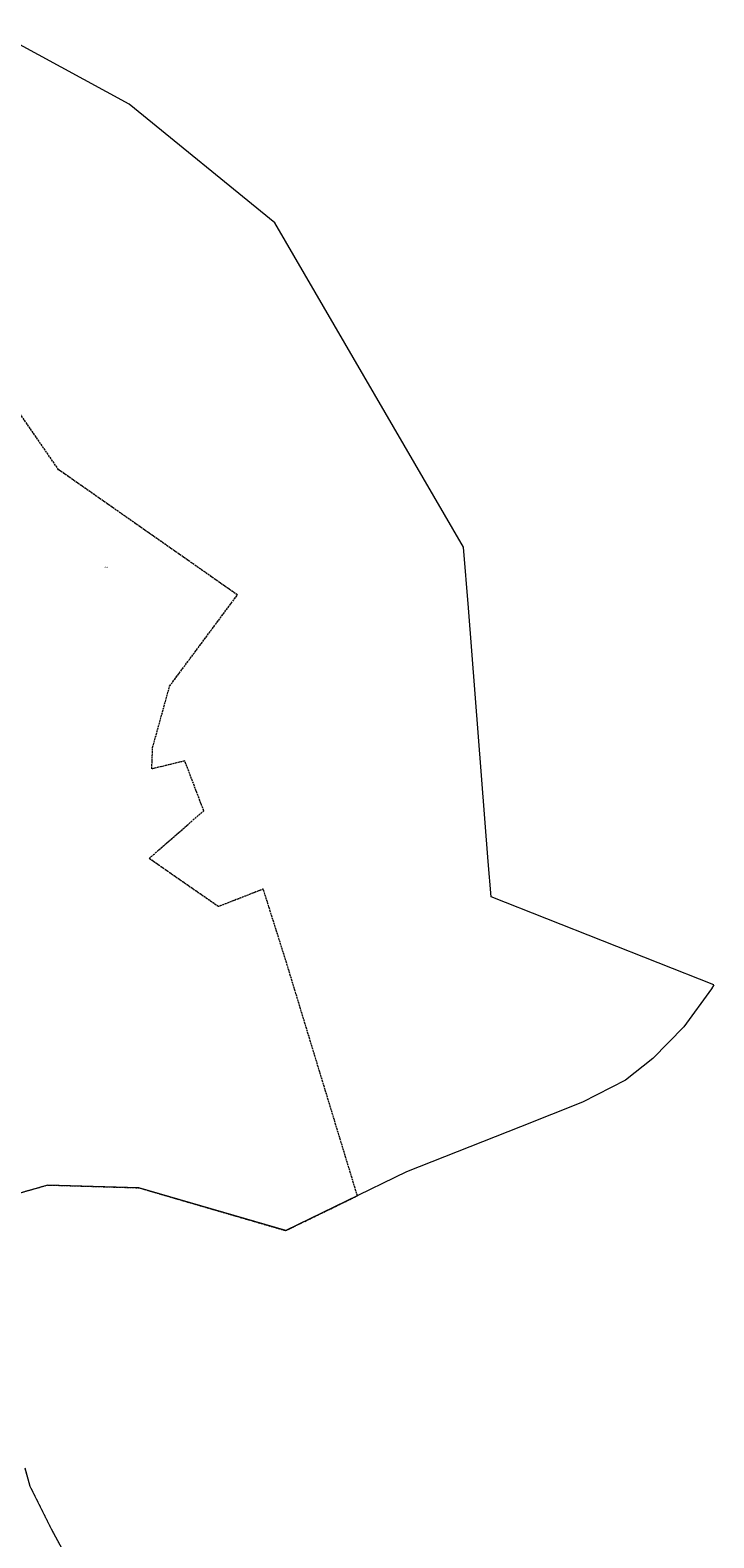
# Model space of a CAD drawing. Header units: metres. Extents: x 5550386 to 5551997, y 5954078 to 5957813.
# Tile 15 of 16: x 5551479 to 5551997, y 5955379 to 5956521. Entities that reach past the tile are written whole.
import ezdxf
from ezdxf.enums import TextEntityAlignment as Align

# ---------------------------------------------------------------- set-up
doc = ezdxf.new("R2010")
doc.units = ezdxf.units.M
for name, pattern in [('219-500', [0]), ('egkk-500', [2, 1.5, -0.5]), ('egug-500', [1, 0.5, -0.5])]:
    doc.linetypes.add(name, pattern=pattern)
doc.styles.get("Standard").update_dxf_attribs({"font": 'Working1250', "width": 0.75})

msp = doc.modelspace()

# ---------------------------------------------------------------- linework, layer by layer
at = {"layer": '217-kontur klasyfikacyjny', "color": 92, "linetype": 'egkk-500', "lineweight": 18, "flags": 128}
for points in [[(5551500.67, 5956187.95), (5551380.23, 5956362.48)], [(5551636.08, 5956093.04), (5551500.67, 5956187.95)], [(5551584.77, 5956024.02), (5551636.08, 5956093.04)], [(5551571.89, 5955977.49), (5551584.77, 5956024.02)], [(5551571.23, 5955961.24), (5551571.89, 5955977.49)], [(5551596.24, 5955967.3), (5551571.23, 5955961.24)], [(5551610.61, 5955929.55), (5551596.24, 5955967.3)], [(5551569.15, 5955893.39), (5551610.61, 5955929.55)], [(5551621.68, 5955856.9), (5551569.15, 5955893.39)], [(5551655.68, 5955870.21), (5551621.68, 5955856.9)], [(5551673.22, 5955814.64), (5551655.68, 5955870.21)], [(5551726.99, 5955637.83), (5551673.22, 5955814.64)], [(5551444.21, 5955632.34), (5551492.37, 5955645.98)], [(5551492.37, 5955645.98), (5551561.41, 5955643.88)], [(5551561.41, 5955643.88), (5551672.66, 5955611.43)], [(5551672.66, 5955611.43), (5551726.99, 5955637.83)]]:
    msp.add_lwpolyline(points, dxfattribs=at)
at = {"layer": '218-kontur użytku gruntowego', "color": 3, "linetype": 'egug-500', "lineweight": 18, "flags": 128}
for points in [[(5551500.67, 5956187.95), (5551380.23, 5956362.48)], [(5551636.08, 5956093.04), (5551500.67, 5956187.95)], [(5551584.77, 5956024.02), (5551636.08, 5956093.04)], [(5551571.89, 5955977.49), (5551584.77, 5956024.02)], [(5551571.23, 5955961.24), (5551571.89, 5955977.49)], [(5551596.24, 5955967.3), (5551571.23, 5955961.24)], [(5551610.61, 5955929.55), (5551596.24, 5955967.3)], [(5551569.15, 5955893.39), (5551610.61, 5955929.55)], [(5551621.68, 5955856.9), (5551569.15, 5955893.39)], [(5551655.68, 5955870.21), (5551621.68, 5955856.9)], [(5551673.22, 5955814.64), (5551655.68, 5955870.21)], [(5551726.99, 5955637.83), (5551673.22, 5955814.64)], [(5551444.21, 5955632.34), (5551492.37, 5955645.98)], [(5551492.37, 5955645.98), (5551561.41, 5955643.88)], [(5551561.41, 5955643.88), (5551672.66, 5955611.43)], [(5551672.66, 5955611.43), (5551726.99, 5955637.83)], [(5551479.17, 5955417.61), (5551475.19, 5955431.31)], [(5551495.25, 5955385.2), (5551479.17, 5955417.61)], [(5551527.74, 5955324.99), (5551495.25, 5955385.2)]]:
    msp.add_lwpolyline(points, dxfattribs=at)
at = {"layer": '219-działka ewidencyjna', "color": 7, "linetype": '219-500', "lineweight": 18, "flags": 128}
for points in [[(5551554.03, 5956464.96), (5551450.89, 5956520.99)], [(5551664.43, 5956375.04), (5551554.03, 5956464.96)], [(5551807.47, 5956129.18), (5551664.43, 5956375.04)], [(5551811.24, 5956083.23), (5551807.47, 5956129.18)], [(5551826.1, 5955891.17), (5551811.24, 5956083.23)], [(5551828.43, 5955864.37), (5551826.1, 5955891.17)], [(5551997.01, 5955797.73), (5551828.43, 5955864.37)], [(5551995.16, 5955794.52), (5551974.16, 5955765.89)], [(5551997.01, 5955797.73), (5551995.16, 5955794.52)], [(5551974.16, 5955765.89), (5551950.68, 5955741.75)], [(5551950.68, 5955741.75), (5551930.13, 5955725.35)], [(5551930.13, 5955725.35), (5551897.53, 5955708.64)], [(5551897.53, 5955708.64), (5551850.55, 5955690.02)], [(5551850.55, 5955690.02), (5551764.31, 5955655.97)], [(5551492.37, 5955645.98), (5551444.21, 5955632.34)], [(5551561.41, 5955643.88), (5551492.37, 5955645.98)], [(5551764.31, 5955655.97), (5551672.66, 5955611.43)], [(5551672.66, 5955611.43), (5551561.41, 5955643.88)], [(5551479.17, 5955417.61), (5551475.19, 5955431.31)], [(5551495.25, 5955385.2), (5551479.17, 5955417.61)], [(5551527.74, 5955324.99), (5551495.25, 5955385.2)]]:
    msp.add_lwpolyline(points, dxfattribs=at)

# ---------------------------------------------------------------- texts
at = {"layer": '211-numer działki ewidencyjnej', "color": 7, "linetype": 'CONTINUOUS', "lineweight": 18, "width": 0.79}
msp.add_text('63/4', height=1, dxfattribs=at).set_placement((5551535.28, 5956114.45), align=Align.TOP_LEFT)

doc.saveas('drawing.dxf')
